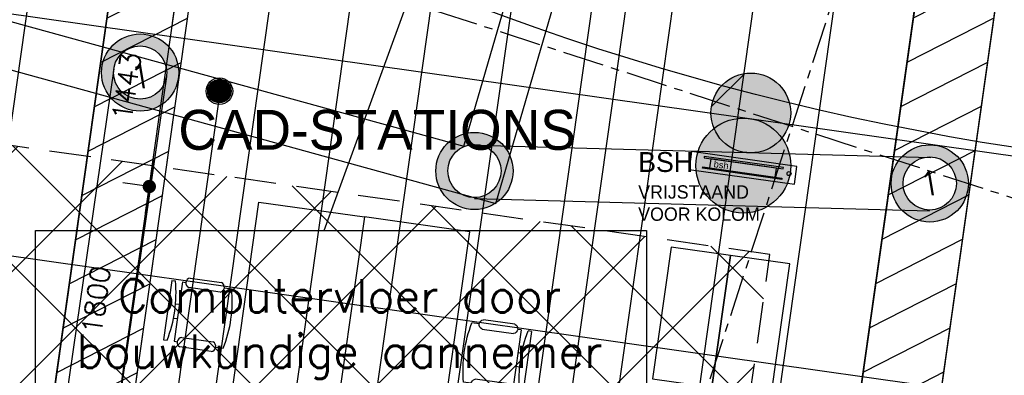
# Model space of a CAD drawing. Header units: millimetres. Extents: x -4106 to 114694, y -37499 to 54647.
# Tile 28 of 109: x 72760 to 80158, y -18957 to -16285. Entities that reach past the tile are written whole.
import ezdxf
from ezdxf.enums import TextEntityAlignment as Align

# ---------------------------------------------------------------- set-up
doc = ezdxf.new("R2010")
doc.units = ezdxf.units.MM
doc.header["$LTSCALE"] = 50
for name, pattern in [('B0301', [25, 12.5, -6.25, 0, -6.25]), ('B0702', [4.6875, 3.125, -1.5625]), ('XREF_STRAMIEN$0$B0201', [50, 31.25, -6.25, 6.25, -6.25])]:
    doc.linetypes.add(name, pattern=pattern)
for name, color, linetype in [('FOK_ BRANDSLANGHASPELS', 2, 'Continuous'), ('FOK_05---_TEKST_25', 2, 'Continuous'), ('FOK_07_STRAMIEN', 13, 'B0301'), ('FOK_08---_MAATVOERING', 2, 'Continuous'), ('FOK_22_BINNENWANDEN', 2, 'Continuous'), ('FOK_82_LOS MEUBILAIR', 1, 'Continuous'), ('XREF_05-werkset$0$AA28G---_PREFABBETON', 242, 'Continuous'), ('XREF_05-werkset$0$AL28G---_PREFABBETON', 4, 'Continuous'), ('XREF_05_PLAFOND$0$AA45----_PLAFONDAFW', 1, 'Continuous'), ('XREF_05_PLAFOND$0$AI45----_PLAFONDAFW', 2, 'Continuous'), ('XREF_05_Sprinkler installatie$0$WL524---', 4, 'Continuous'), ('XREF_05_Sprinkler installatie$0$WL6516--', 4, 'Continuous'), ('XREF_05_Vloergoot installaties$0$EL6131--_VG', 3, 'Continuous'), ('XREF_05_Vloergoot installaties$0$EL6222--', 3, 'Continuous'), ('XREF_05_Vloergoot installaties$0$EM6131--', 1, 'Continuous'), ('XREF_STRAMIEN$0$AL$7A---_STRAMIEN', 1, 'XREF_STRAMIEN$0$B0201')]:
    doc.layers.add(name, color=color, linetype=linetype)
doc.styles.add('FOK-DIM', font='romans.shx')
doc.styles.add('XREF_05_Sprinkler installatie$0$Standard', font='txt')
doc.styles.add('XREF_05_Vloergoot installaties$0$BURO-018', font='simplex.shx', dxfattribs={"height": 180})
doc.styles.add('XREF_05_Vloergoot installaties$0$buro-035', font='simplex.shx', dxfattribs={"height": 350})
doc.dimstyles.new('FOK-100', dxfattribs={"dimscale": 100, "dimtxt": 1.5, "dimasz": 1, "dimexe": 2, "dimexo": 0, "dimgap": 2, "dimtad": 1, "dimdec": 0, "dimzin": 11, "dimdsep": 46, "dimtxsty": 'FOK-DIM', "dimblk1": 'DOT', "dimblk2": 'DOT', "dimsah": 1, "dimcen": 2.5, "dimclrd": 256, "dimclre": 256, "dimclrt": 256, "dimadec": 0, "dimazin": 0, "dimtfac": 1, "dimtdec": 0, "dimtix": 1, "dimtmove": 2, "dimatfit": 3, "dimldrblk": 'DOT', "dimfxl": 2, "dimtolj": 1, "dimtzin": 0, "dimarcsym": 0})
pattern_1 = [(27.02, (0, 0), (-124.9329, 244.9832), [])]

# ---------------------------------------------------------------- blocks, each defined once
blk = doc.blocks.new('XREF_05-werkset$0$V-H-28G001_B09145W02')
at = {"layer": 'XREF_05-werkset$0$AA28G---_PREFABBETON'}
h = blk.add_hatch(color=254, dxfattribs=at)
edge = h.paths.add_edge_path()
edge.add_arc((0, 0), 300, 0, 360)
h = blk.add_hatch(dxfattribs=at)
h.set_pattern_fill('KALKZST', color=1, scale=880, style=0)
h.set_pattern_definition([(45, (-25612.5, -9670.3), (-390.278, 390.278), [])])
edge = h.paths.add_edge_path()
edge.add_arc((0, 0), 300, 0, 360)
at = {"layer": 'XREF_05-werkset$0$AL28G---_PREFABBETON'}
blk.add_circle((0, 0), 300, dxfattribs=at)
blk = doc.blocks.new('XREF_05-werkset$0$V-H-28X00A_09145B1')
blk.add_blockref('XREF_05-werkset$0$V-H-28G001_B09145W02', (78253.5, -16985.2))
blk = doc.blocks.new('XREF_05-werkset')
blk.add_blockref('XREF_05-werkset$0$V-H-28X00A_09145B1', (0, 0))
blk = doc.blocks.new('XREF_STRAMIEN')
at = {"layer": 'XREF_STRAMIEN$0$AL$7A---_STRAMIEN', "ltscale": 0.2}
blk.add_line((4081.1, 7086.3), (99881.1, -24004), dxfattribs=at)
blk.add_lwpolyline([(98261.3, 43612.9), (74241, -30401.8)], dxfattribs=at)
blk = doc.blocks.new('XREF_05_PLAFOND')
at = {"layer": 'XREF_05_PLAFOND$0$AA45----_PLAFONDAFW'}
h = blk.add_hatch(dxfattribs=at)
h.set_pattern_fill('ANSI31', color=256, scale=2200, angle=342.02, style=0)
h.set_pattern_definition(pattern_1)
edge = h.paths.add_edge_path()
edge.add_line((79924, -13099.7), (78281.9, -24696.1))
edge.add_line((78281.9, -24696.1), (78861.2, -24884.2))
edge.add_line((78861.2, -24884.2), (85620.4, 22847.4))
edge.add_line((85620.4, 22847.4), (85032.5, 22974.6))
edge.add_line((85032.5, 22974.6), (80378.1, -9893.1))
edge.add_arc((74998.8, -10766.8), 5449.8, -25.34521, 9.22521, ccw=False)
h = blk.add_hatch(dxfattribs=at)
h.set_pattern_fill('ANSI31', color=256, scale=2200, angle=342.02, style=0)
h.set_pattern_definition(pattern_1)
h.paths.add_polyline_path([(72488.3, -22815.5), (73067.7, -23003.5), (74040.8, -16131.7), (73454.4, -15993.2)])
at = {"layer": 'XREF_05_PLAFOND$0$AI45----_PLAFONDAFW'}
h = blk.add_hatch(dxfattribs=at)
h.set_pattern_fill('_USER,_O', color=256, scale=600, angle=90, pattern_type=0)
h.set_pattern_definition([(81.94, (95233.5, 35104.6), (-594.073, 84.126), [])])
edge = h.paths.add_edge_path(flags=16)
edge.add_arc((41622.2, 26897.4), 5449.9, 0, 360)
h.paths.add_polyline_path([(49933.5, 30177.3), (51533.5, 30177.3), (51533.5, 27777.3), (49933.5, 27777.3)], flags=16)
edge = h.paths.add_edge_path(flags=16)
edge.add_arc((86127.3, 26613.5), 3800, 0, 360)
edge = h.paths.add_edge_path(flags=16)
edge.add_arc((74998.8, -10766.8), 5449.8, 0, 360)
edge = h.paths.add_edge_path()
edge.add_line((31231.4, 21828.4), (22996.8, 22270))
edge.add_line((22996.8, 22270), (24807, 36094.7))
edge.add_line((24807, 36094.7), (95373.9, 36094.7))
edge.add_line((95373.9, 36094.7), (86392.8, -27327.7))
edge.add_line((86392.8, -27327.7), (68973.9, -21674.7))
edge.add_line((68973.9, -21674.7), (69214.5, 10715.9))
edge.add_arc((59884.7, 10785.2), 9330, 359.57452, 446.61078)
edge.add_line((60436.3, 20098.9), (31231.4, 21828.4))
h = blk.add_hatch(dxfattribs=at)
h.set_pattern_fill('_USER,_O', color=256, scale=1800, pattern_type=0)
h.set_pattern_definition([(351.94, (95233.5, 35104.6), (252.378, 1782.22), [])])
edge = h.paths.add_edge_path(flags=16)
edge.add_arc((74998.8, -10766.8), 5449.8, 0, 360)
edge = h.paths.add_edge_path(flags=16)
edge.add_arc((41622.2, 26897.4), 5449.9, 0, 360)
h.paths.add_polyline_path([(49933.5, 30177.3), (51533.5, 30177.3), (51533.5, 27777.3), (49933.5, 27777.3)], flags=16)
edge = h.paths.add_edge_path(flags=16)
edge.add_arc((86127.3, 26613.5), 3800, 0, 360)
edge = h.paths.add_edge_path()
edge.add_line((31231.4, 21828.4), (22996.8, 22270))
edge.add_line((22996.8, 22270), (24807, 36094.7))
edge.add_line((24807, 36094.7), (95373.9, 36094.7))
edge.add_line((95373.9, 36094.7), (86392.8, -27327.7))
edge.add_line((86392.8, -27327.7), (68973.9, -21674.7))
edge.add_line((68973.9, -21674.7), (69214.5, 10715.9))
edge.add_arc((59884.7, 10785.2), 9330, 359.57452, 446.61078)
edge.add_line((60436.3, 20098.9), (31231.4, 21828.4))
at = {"layer": 'XREF_05_PLAFOND$0$AA45----_PLAFONDAFW'}
blk.add_lwpolyline([(79924, -13099.7), (78281.9, -24696.1), (78861.2, -24884.2), (85620.4, 22847.4), (85032.5, 22974.6), (80378.1, -9893.1, -0.151996)], format="xyb", close=True, dxfattribs=at)
blk.add_lwpolyline([(72488.3, -22815.5), (73067.7, -23003.5), (74040.8, -16131.7), (73454.4, -15993.2)], close=True, dxfattribs=at)
blk = doc.blocks.new('XREF_05_Sprinkler installatie$0$SP-KOP02')
at = {"color": 0, "linetype": 'Continuous'}
for p, q in [((-0.875, -0.023), (0.023, 0.875)), ((-0.847, -0.219), (0.219, 0.847)), ((-0.843, 0.233), (-0.233, 0.843)), ((-0.786, -0.383), (0.383, 0.786)), ((-0.702, -0.523), (0.523, 0.702)), ((-0.595, -0.641), (0.641, 0.595)), ((-0.469, -0.739), (0.739, 0.469)), ((-0.32, -0.815), (0.815, 0.32)), ((-0.144, -0.863), (0.863, 0.144)), ((0.072, -0.872), (0.872, -0.072)), ((0.381, -0.788), (0.788, -0.381))]:
    blk.add_line(p, q, dxfattribs=at)
at = {"color": 0, "linetype": 'Continuous', "const_width": 0.875}
blk.add_lwpolyline([(-0.438, 0, 1), (0.438, 0, 1)], format="xyb", close=True, dxfattribs=at)
at = {"color": 0, "linetype": 'Continuous'}
for radius in [1, 0.875]:
    blk.add_circle((0, 0), radius, dxfattribs=at)
at = {"color": 0, "linetype": 'Continuous', "style": 'XREF_05_Sprinkler installatie$0$Standard', "flags": 1}
for tag, p in [('SP_MATCODE', (2, 2)), ('SP_TEMP', (2, -3)), ('SP_DOORL', (2, -5)), ('SP_KFACT', (2, -7)), ('SP_SPRHK', (2, -9)), ('SP_KLEP', (2, -11))]:
    blk.add_attdef(tag, p, '', height=1, dxfattribs=at)
blk = doc.blocks.new('XREF_05_Sprinkler installatie')
at = {"layer": 'XREF_05_Sprinkler installatie$0$WL524---'}
for p, q in [((77339.2, -16012.9), (76243.9, -23747.6)), ((73322.5, -23489.8), (74267.9, -16813.8))]:
    blk.add_line(p, q, dxfattribs=at)
at = {"layer": 'XREF_05_Sprinkler installatie$0$WL6516--', "xscale": 99.9999999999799, "yscale": 100, "zscale": 100, "rotation": 7.589429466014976}
blk.add_blockref('XREF_05_Sprinkler installatie$0$SP-KOP02', (74260.4, -16821.8), dxfattribs=at)
blk = doc.blocks.new('XREF_05_Vloergoot installaties$0$E00415')
at = {"linetype": 'Continuous'}
h = blk.add_hatch(color=0, dxfattribs=at)
edge = h.paths.add_edge_path()
edge.add_arc((0, 0), 2.9, 0, 360)
edge = h.paths.add_edge_path(flags=16)
edge.add_arc((0, 0), 2, 0, 360)
at = {"color": 0, "linetype": 'Continuous'}
for radius in [2.9, 2]:
    blk.add_circle((0, 0), radius, dxfattribs=at)
at = {"color": 0, "linetype": 'Continuous', "style": 'XREF_05_Vloergoot installaties$0$BURO-018'}
for tag, p in [('E_GKAST', (0, 8)), ('E_GROEP', (0, 5)), ('E_SGROEP', (4.5, 5))]:
    blk.add_attdef(tag, text='', height=1.8, dxfattribs=at).set_placement(p, align=Align.MIDDLE)
at = {"color": 0, "linetype": 'Continuous', "style": 'XREF_05_Vloergoot installaties$0$BURO-018', "flags": 1}
for tag, p in [('E_VERMCODE', (13, 5)), ('E_MATCODE', (0, 0))]:
    blk.add_attdef(tag, text='', height=1.8, dxfattribs=at).set_placement(p, align=Align.MIDDLE)
blk = doc.blocks.new('XREF_05_Vloergoot installaties')
at = {"layer": 'XREF_05_Vloergoot installaties$0$EL6131--_VG'}
for p, q in [((69240.7, -15349.2), (76097.5, -17236)), ((76337.2, -17665), (76958.8, -15526.9)), ((68877.5, -15612.3), (76337.2, -17665)), ((76097.5, -17236), (76551.3, -15674.9)), ((73466.8, -16653.1), (72919.9, -20429.5)), ((73862.7, -16710.4), (73373.3, -20089.3)), ((76188.9, -17227.3), (79606.6, -17319.7)), ((76178.1, -17627.2), (79595.8, -17719.5))]:
    blk.add_line(p, q, dxfattribs=at)
at = {"layer": 'XREF_05_Vloergoot installaties$0$EM6131--'}
blk.add_line((75047.3, -17867.7), (75877.6, -15590.3), dxfattribs=at)
blk.add_lwpolyline([(72879.6, -17867.7), (77469.6, -17867.7), (77469.6, -19429.7), (72879.6, -19429.7)], close=True, dxfattribs=at)
at = {"layer": 'XREF_05_Vloergoot installaties$0$EL6222--'}
ref = blk.add_blockref('XREF_05_Vloergoot installaties$0$E00415', (73664.7, -16681.8), dxfattribs=dict(at, xscale=100.000000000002, yscale=100, zscale=100, rotation=351.5354125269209))
ref.add_attrib('E_GROEP', '1', dxfattribs={"layer": '0', "color": 1, "linetype": 'Continuous', "height": 180, "rotation": 9.51131, "style": 'XREF_05_Vloergoot installaties$0$BURO-018'}).set_placement((73670.1, -16710.8), align=Align.MIDDLE)
at = {"layer": 'XREF_05_Vloergoot installaties$0$EL6222--', "xscale": 100.000000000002, "yscale": 100, "zscale": 100, "rotation": 351.5354125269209}
blk.add_blockref('XREF_05_Vloergoot installaties$0$E00415', (76176.7, -17421.1), dxfattribs=at)
at = {"layer": 'XREF_05_Vloergoot installaties$0$EL6222--'}
ref = blk.add_blockref('XREF_05_Vloergoot installaties$0$E00415', (79598.1, -17515.1), dxfattribs=dict(at, xscale=100.000000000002, yscale=100, zscale=100, rotation=351.5354125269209))
ref.add_attrib('E_GROEP', '1', dxfattribs={"layer": '0', "color": 1, "linetype": 'Continuous', "height": 180, "rotation": 9.51131, "style": 'XREF_05_Vloergoot installaties$0$BURO-018'}).set_placement((79598.1, -17515.1), align=Align.MIDDLE)
at = {"layer": 'XREF_05_Vloergoot installaties$0$EM6131--', "insert": (75164, -18609.1), "char_height": 250, "width": 4590.048, "attachment_point": 5, "style": 'XREF_05_Vloergoot installaties$0$buro-035'}
blk.add_mtext('{\\C1;Computervloer door bouwkundige aannemer}', dxfattribs=at)
blk = doc.blocks.new('WP 1600-800')
at = {"linetype": 'Continuous'}
for p, q in [((701.5, 1636.1), (940, 1636.1)), ((569, 1600.1), (595.5, 1600.1)), ((569, 1600.1), (569, 1149.6)), ((648.5, 1600.1), (675, 1600.1)), ((648.5, 1600.1), (648.5, 1149.6)), ((940, 1564.1), (701.5, 1564.1)), ((966.5, 1600.1), (1022, 1600.1)), ((648.5, 1427.8), (620.3, 1427.8)), ((620.9, 1321.8), (648.5, 1321.8)), ((701.5, 1185.6), (940, 1185.6)), ((569, 1149.6), (595.5, 1149.6)), ((648.5, 1149.6), (675, 1149.6)), ((935.6, 1113), (697.1, 1113)), ((966.5, 1149.6), (1022, 1149.6))]:
    blk.add_line(p, q, dxfattribs=at)
blk.add_lwpolyline([(1133.9, 2274.8), (1933.9, 2274.8), (1933.9, 474.8), (1133.9, 474.8)], close=True)
for centre, radius, start, end in [((712.7, 1600.1), 37.7, 107.28561, 252.71439), ((928.8, 1600.1), 37.7, 287.28561, 72.71439), ((-348.6, 1374.8), 970.6, 346.5803, 13.4197), ((77.9, 1374.8), 970.6, 346.5803, 13.4197), ((710.9, 1148.6), 38.2, 104.35438, 248.70731), ((926.1, 1150), 38.2, 284.35438, 68.70731)]:
    blk.add_arc(centre, radius, start, end, dxfattribs=at)
blk = doc.blocks.new('DOT')
at = {"color": 0}
blk.add_line((-2, 0), (2, 0), dxfattribs=at)
at = {"color": 0, "const_width": 0.5}
blk.add_lwpolyline([(-0.25, 0, 1), (0.25, 0, 1)], format="xyb", close=True, dxfattribs=at)
blk = doc.blocks.new('*D91')
at = {"layer": 'Defpoints', "color": 0}
for p in [(73935.9, -16109.7), (73936, -16109.7), (73733.6, -17538)]:
    blk.add_point(p, dxfattribs=at)
at = {"layer": 'FOK_08---_MAATVOERING', "lineweight": -2}
for p, q in [((73936, -16109.7), (73737.8, -16081.7)), ((73747.6, -17439), (73921.8, -16208.7)), ((73733.6, -17538), (73535.6, -17509.9))]:
    blk.add_line(p, q, dxfattribs=at)
at = {"layer": 'FOK_08---_MAATVOERING', "lineweight": -2, "xscale": 100, "yscale": 100, "zscale": 100}
for p, rotation in [((73935.9, -16109.7), 81.93999999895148), ((73733.6, -17538), 261.9399999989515)]:
    blk.add_blockref('DOT', p, dxfattribs=dict(at, rotation=rotation))
at = {"layer": 'FOK_08---_MAATVOERING', "insert": (73562.4, -16785.3), "char_height": 150, "attachment_point": 5, "rotation": 81.94, "style": 'FOK-DIM'}
blk.add_mtext('\\A1;1443', dxfattribs=at)
blk = doc.blocks.new('A$C4D8164B4')
at = {"layer": 'FOK_ BRANDSLANGHASPELS'}
h = blk.add_hatch(color=252, dxfattribs=at)
edge = h.paths.add_edge_path()
edge.add_arc((20128.9, 20117.4), 356.6, 0, 360)
at = {"layer": 'FOK_ BRANDSLANGHASPELS', "color": 2}
blk.add_circle((20000, 20000), 20000, dxfattribs=at)
at = {"layer": 'FOK_ BRANDSLANGHASPELS', "color": 6}
blk.add_circle((20128.9, 20117.4), 356.6, dxfattribs=at)
blk = doc.blocks.new('A$C333B68CE')
at = {"color": 253}
blk.add_lwpolyline([(0, 0), (800, 0), (800, 135), (0, 135)], close=True, dxfattribs=at)
at = {"color": 13}
for points in [[(100, 102.5), (700, 102.5), (700, 112.5), (100, 112.5)], [(150, 32.5), (650, 32.5), (650, 102.5), (150, 102.5)], [(100, 32.5), (700, 32.5), (700, 22.5), (100, 22.5)]]:
    blk.add_lwpolyline(points, close=True, dxfattribs=at)
blk.add_circle((748.6, 74.1), 15, dxfattribs=at)
at = {"color": 13, "insert": (178.2, 92.3), "char_height": 50, "width": 193.007, "attachment_point": 1}
blk.add_mtext('{\\fArial|b0|i0|c0|p34;bsh}', dxfattribs=at)
blk = doc.blocks.new('kast')
at = {"layer": 'FOK_82_LOS MEUBILAIR'}
blk.add_lwpolyline([(-1052.2, -305.5), (-62.1, -445.7), (1, -0.1), (-989.1, 140.1)], close=True, dxfattribs=at)
blk = doc.blocks.new('*D183')
at = {"layer": 'Defpoints', "color": 0}
for p in [(73733.6, -17538), (73733.6, -17538), (73481.2, -19320.2)]:
    blk.add_point(p, dxfattribs=at)
at = {"layer": 'FOK_08---_MAATVOERING', "lineweight": -2}
for p, q in [((73733.6, -17538), (73535.6, -17509.9)), ((73495.2, -19221.2), (73719.6, -17637)), ((73481.2, -19320.2), (73283.2, -19292.1))]:
    blk.add_line(p, q, dxfattribs=at)
at = {"layer": 'FOK_08---_MAATVOERING', "lineweight": -2, "xscale": 100, "yscale": 100, "zscale": 100}
for p, rotation in [((73733.6, -17538), 81.93999999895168), ((73481.2, -19320.2), 261.9399999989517)]:
    blk.add_blockref('DOT', p, dxfattribs=dict(at, rotation=rotation))
at = {"layer": 'FOK_08---_MAATVOERING', "insert": (73335.1, -18390.5), "char_height": 150, "attachment_point": 5, "rotation": 81.94, "style": 'FOK-DIM'}
blk.add_mtext('\\A1;1800', dxfattribs=at)

msp = doc.modelspace()

# ---------------------------------------------------------------- hatches: boundary and pattern name
at = {"layer": 'FOK_08---_MAATVOERING'}
h = msp.add_hatch(dxfattribs=at)
h.set_pattern_fill('ANSI37', color=254, scale=200, angle=90, style=0)
h.set_pattern_definition([(135, (106405, -99422.14), (-449.013, -449.013), []), (225, (106405, -99422.14), (449.013, -449.013), [])])
h.paths.add_polyline_path([(68219.7, -22239.5), (77382.2, -25213), (78397.3, -18049.2), (68261.7, -16592.6)])

# ---------------------------------------------------------------- linework, layer by layer
at = {"layer": 'FOK_08---_MAATVOERING', "color": 13, "linetype": 'B0702', "ltscale": 2}
msp.add_lwpolyline([(68219.7, -22239.5), (77382.2, -25213), (78397.3, -18049.2), (68261.7, -16592.6), (68219.7, -22239.5)], dxfattribs=at)

# ---------------------------------------------------------------- block references
for name in ['XREF_05_PLAFOND', 'XREF_05_Sprinkler installatie', 'XREF_05_Vloergoot installaties']:
    msp.add_blockref(name, (0, 0))
at = {"rotation": 351.9399995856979}
msp.add_blockref('A$C333B68CE', (77789.4, -17409.3), dxfattribs=at)
at = {"layer": 'FOK_ BRANDSLANGHASPELS'}
for p in [(63286.4, -17476.2), (58068.5, -37498.6)]:
    msp.add_blockref('A$C4D8164B4', p, dxfattribs=at)
at = {"layer": 'FOK_07_STRAMIEN'}
msp.add_blockref('XREF_STRAMIEN', (0, 0), dxfattribs=at)
at = {"layer": 'FOK_22_BINNENWANDEN'}
msp.add_blockref('XREF_05-werkset', (0, 0), dxfattribs=at)
at = {"layer": 'FOK_82_LOS MEUBILAIR'}
for name, p, rotation in [('WP 1600-800', (73116.3, -19748.1), 351.9399999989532), ('kast', (77656.2, -17993.5), 90), ('kast', (78101.8, -18056.6), 90)]:
    msp.add_blockref(name, p, dxfattribs=dict(at, rotation=rotation))
at = {"layer": 'FOK_82_LOS MEUBILAIR', "xscale": -1, "rotation": 351.9399999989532}
msp.add_blockref('WP 1600-800', (76945.9, -20290.4), dxfattribs=at)

# ---------------------------------------------------------------- texts
at = {"layer": 'FOK_05---_TEKST_25', "insert": (73951.9, -16962.1), "char_height": 300, "width": 57960.996, "attachment_point": 1}
msp.add_mtext('{\\fCentury Gothic|b0|i0|c0|p34;CAD-STATIONS}', dxfattribs=at)
at = {"layer": 'FOK_82_LOS MEUBILAIR', "color": 2, "insert": (77407.3, -17278.9), "char_height": 150, "width": 57960.996, "attachment_point": 1}
msp.add_mtext('{\\fCentury Gothic|b0|i0|c0|p34;BSH\\P\\H0.66667x;VRIJSTAAND \\PVOOR KOLOM}', dxfattribs=at)

# ---------------------------------------------------------------- dimensions: what is measured, and where the dimension line sits
at = {"layer": 'FOK_08---_MAATVOERING'}
for base, p1, p2, picture, middle in [((73935.9, -16109.7), (73733.6, -17538), (73936, -16109.7), '*D91', (73562.4, -16785.3)), ((73733.6, -17538), (73481.2, -19320.2), (73733.6, -17538), '*D183', (73335.1, -18390.5))]:
    dim = msp.add_linear_dim(base=base, p1=p1, p2=p2, angle=261.94, dimstyle='FOK-100', dxfattribs=at)
    dim.commit()
    dim.dimension.update_dxf_attribs({"geometry": picture, "text_midpoint": middle})

doc.saveas('drawing.dxf')
